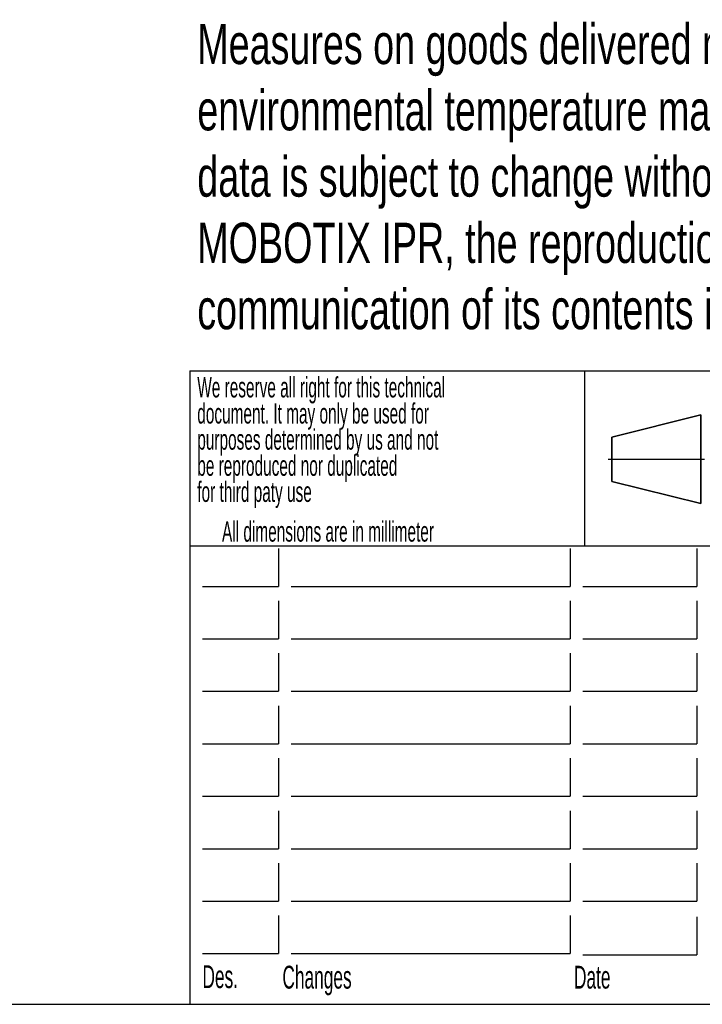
# Model space of a CAD drawing. Header units: millimetres. Extents: x 11 to 411, y 5 to 292.
# Tile 3 of 11: x 212 to 266, y 5 to 83. Entities that reach past the tile are written whole.
import ezdxf

# ---------------------------------------------------------------- set-up
doc = ezdxf.new("R2010")
doc.units = ezdxf.units.MM
doc.linetypes.add('CENTERX2', pattern=[20.32, 12.7, -2.54, 2.54, -2.54])
doc.layers.add('1', color=7, linetype='Continuous')
doc.layers.add('SLD-0', color=7, linetype='Continuous')
doc.styles.add('SLDTEXTSTYLE0', font='TXT', dxfattribs={"width": 0.7})
doc.styles.add('SLDTEXTSTYLE1', font='TXT', dxfattribs={"width": 0.567})

# ---------------------------------------------------------------- blocks, each defined once
blk = doc.blocks.new('SW_NOTE_0')
at = {"layer": '1', "color": 0, "char_height": 1.6, "attachment_point": 1, "style": 'SLDTEXTSTYLE1'}
for s, insert in [('We reserve all right for this technical', (0, 2.063)), ('document. It may only be used for', (0, 0)), ('purposes determined by us and not', (0, -2.062)), ('be reproduced nor duplicated', (0, -4.124)), ('for third paty use', (0, -6.186))]:
    blk.add_mtext(s, dxfattribs=dict(at, insert=insert))
blk = doc.blocks.new('SW_NOTE_0_1')
at = {"layer": '1', "color": 0, "char_height": 3.175, "attachment_point": 1, "style": 'SLDTEXTSTYLE0'}
for s, insert in [('Measures on goods delivered may vary due to manufacturing tolerances and', (0, -6.374)), ('environmental temperature material impacts. Technical specifications of the enclosed', (0, -11.607)), ('data is subject to change without notice. As all Design information are subject to', (0, -16.841)), ('MOBOTIX IPR, the reproduction and distribution of this data as well as the', (0, -22.074)), ('communication of its contents is prohibited and offenders will be held liable.', (0, -27.307))]:
    blk.add_mtext(s, dxfattribs=dict(at, insert=insert))

msp = doc.modelspace()

# ---------------------------------------------------------------- linework, layer by layer
at = {"layer": '1', "color": 7}
for p, q in [((225.588, 55.166), (225.588, 5.166)), ((225.588, 55.166), (410.588, 55.166)), ((225.588, 55.166), (225.588, 5.166)), ((10.596, 5.166), (410.588, 5.166))]:
    msp.add_line(p, q, dxfattribs=at)
at = {"layer": '1', "color": 7, "lineweight": 35}
for p, q in [((265.893, 51.7), (258.893, 49.95)), ((265.893, 44.7), (265.893, 51.7)), ((258.893, 49.95), (258.893, 46.45)), ((258.893, 46.45), (265.893, 44.7))]:
    msp.add_line(p, q, dxfattribs=at)
at = {"layer": '1', "color": 7, "linetype": 'CENTERX2'}
msp.add_line((258.593, 48.2), (266.193, 48.2), dxfattribs=at)
at = {"layer": '1'}
for p, q in [((232.588, 41.157), (232.588, 38.157)), ((255.588, 41.157), (255.588, 38.157)), ((265.588, 41.157), (265.588, 38.157)), ((226.588, 38.157), (232.588, 38.157)), ((233.588, 38.157), (255.588, 38.157)), ((256.588, 38.157), (265.588, 38.157)), ((232.588, 37.017), (232.588, 34.017)), ((255.588, 37.017), (255.588, 34.017)), ((265.588, 37.017), (265.588, 34.017)), ((226.588, 34.017), (232.588, 34.017)), ((233.588, 34.017), (255.588, 34.017)), ((256.588, 34.017), (265.588, 34.017)), ((232.588, 32.877), (232.588, 29.877)), ((255.588, 32.877), (255.588, 29.877)), ((265.588, 32.877), (265.588, 29.877)), ((226.588, 29.877), (232.588, 29.877)), ((233.588, 29.877), (255.588, 29.877)), ((256.588, 29.877), (265.588, 29.877)), ((232.588, 28.737), (232.588, 25.737)), ((255.588, 28.737), (255.588, 25.737)), ((265.588, 28.737), (265.588, 25.737)), ((226.588, 25.737), (232.588, 25.737)), ((233.588, 25.737), (255.588, 25.737)), ((256.588, 25.737), (265.588, 25.737)), ((232.588, 24.594), (232.588, 21.594)), ((255.588, 24.594), (255.588, 21.594)), ((265.588, 24.594), (265.588, 21.594)), ((226.588, 21.594), (232.588, 21.594)), ((233.588, 21.594), (255.588, 21.594)), ((256.588, 21.594), (265.588, 21.594)), ((232.588, 20.452), (232.588, 17.452)), ((255.588, 20.452), (255.588, 17.452)), ((265.588, 20.452), (265.588, 17.452)), ((226.588, 17.452), (232.588, 17.452)), ((233.588, 17.452), (255.588, 17.452)), ((256.588, 17.452), (265.588, 17.452)), ((232.588, 16.309), (232.588, 13.309)), ((255.588, 16.309), (255.588, 13.309)), ((265.588, 16.309), (265.588, 13.309)), ((226.588, 13.309), (232.588, 13.309)), ((233.588, 13.309), (255.588, 13.309)), ((256.588, 13.309), (265.588, 13.309)), ((232.588, 12.166), (232.588, 9.166)), ((255.588, 12.166), (255.588, 9.166)), ((265.588, 12.066), (265.588, 9.066)), ((226.588, 9.166), (232.588, 9.166)), ((233.588, 9.166), (255.588, 9.166)), ((256.588, 9.066), (265.588, 9.066))]:
    msp.add_line(p, q, dxfattribs=at)
at = {"layer": 'SLD-0'}
for p, q in [((256.728, 55.166), (256.728, 41.348)), ((225.588, 41.348), (276.588, 41.348))]:
    msp.add_line(p, q, dxfattribs=at)

# ---------------------------------------------------------------- block references
at = {"layer": '1'}
for name, p in [('SW_NOTE_0_1', (226.179, 88.943)), ('SW_NOTE_0', (226.179, 52.614))]:
    msp.add_blockref(name, p, dxfattribs=at)

# ---------------------------------------------------------------- texts
at = {"layer": '1', "attachment_point": 1, "style": 'SLDTEXTSTYLE1'}
for s, insert, char_height in [('All dimensions are in millimeter', (228.132, 43.292), 1.6), ('Des.', (226.588, 8.247), 1.8), ('Changes', (232.894, 8.207), 1.8), ('Date', (255.894, 8.207), 1.8)]:
    msp.add_mtext(s, dxfattribs=dict(at, insert=insert, char_height=char_height))

doc.saveas('drawing.dxf')
